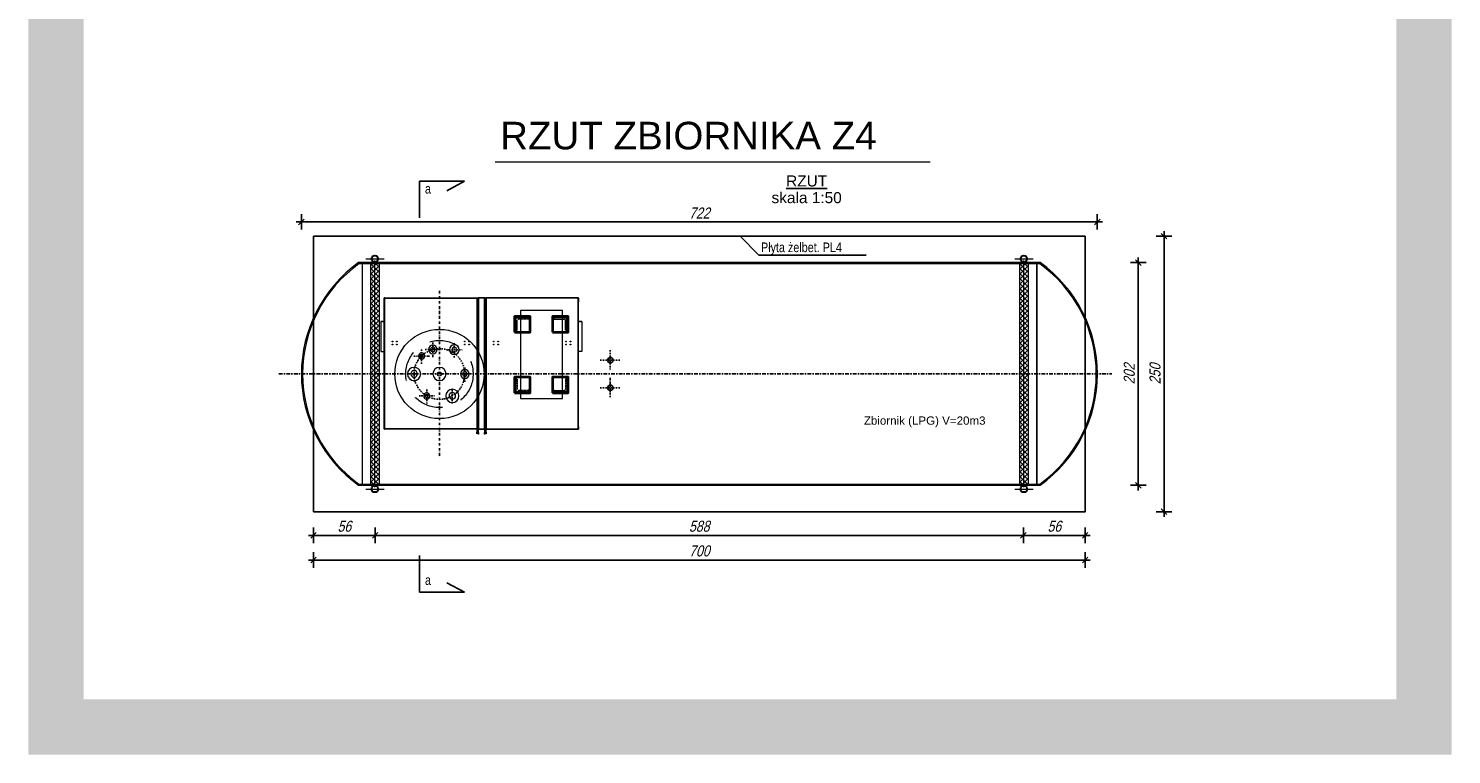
# Model space of a CAD drawing. Extents: x -2911 to 10058, y -5912 to -1002.
# Tile 1 of 43: x -2911 to -1621, y -4994 to -4336. Entities that reach past the tile are written whole.
import ezdxf
from ezdxf.enums import TextEntityAlignment as Align

# ---------------------------------------------------------------- set-up
doc = ezdxf.new("R2010")
doc.units = 0
doc.header["$LTSCALE"] = 1.125
for name, pattern in [('DASHDOTX2', [2, 1, -0.5, 0, -0.5]), ('DASHED2', [0.375, 0.25, -0.125]), ('KRESKOWA', [0.4, 0.24, -0.16])]:
    doc.linetypes.add(name, pattern=pattern)
doc.layers.get('0').update_dxf_attribs({"linetype": 'CONTINUOUS'})
doc.layers.get('DEFPOINTS').update_dxf_attribs({"linetype": 'CONTINUOUS'})
for name, color, linetype, lineweight in [('--GT_Teksty średnie', 152, 'CONTINUOUS', 15), ('2', 82, 'CONTINUOUS', 15), ('TECHNOLOGIA', 9, 'CONTINUOUS', 13), ('TEXT_1', 7, 'CONTINUOUS', 15), ('TEXT_2', 7, 'CONTINUOUS', 15)]:
    doc.layers.add(name, color=color, linetype=linetype, lineweight=lineweight)
for name, color, linetype in [('--GT_Wymiary', 1, 'CONTINUOUS'), ('BS_WYM', 1, 'CONTINUOUS'), ('BZ_ODN', 1, 'CONTINUOUS'), ('BZ_PRS', 2, 'CONTINUOUS'), ('BZ_TXC', 1, 'CONTINUOUS'), ('BZ_WYM', 1, 'CONTINUOUS'), ('OPIS', 5, 'CONTINUOUS'), ('osie', 5, 'DASHDOTX2')]:
    doc.layers.add(name, color=color, linetype=linetype)
doc.styles.add('BIKWYM', font='arial.ttf', dxfattribs={"width": 0.8, "oblique": 15})
doc.styles.add('ROMANS', font='arial.ttf', dxfattribs={"width": 0.8})
doc.styles.get("Standard").update_dxf_attribs({"font": 'arial.ttf'})
doc.dimstyles.new('BZ_KR_100', dxfattribs={"dimtxt": 20, "dimasz": 0.7, "dimexe": 7, "dimexo": 0, "dimgap": 0, "dimtad": 0, "dimdec": 1, "dimrnd": 0.5, "dimzin": 9, "dimdsep": 46, "dimtxsty": 'BIKWYM', "dimblk": 'WYM-KR', "dimcen": 0, "dimdle": 10, "dimclrd": 256, "dimclre": 256, "dimclrt": 256, "dimadec": 0, "dimazin": 0, "dimtfac": 0.033333, "dimtdec": 1, "dimtmove": 0, "dimatfit": 3, "dimldrblk": 'WYM-KR', "dimfxl": 7, "dimfxlon": 1, "dimtvp": 0.8, "dimtolj": 1, "dimarcsym": 0})

# ---------------------------------------------------------------- blocks, each defined once
blk = doc.blocks.new('sjsjsj')
at = {"layer": '2', "color": 0, "linetype": 'DASHED2', "lineweight": 13}
for p, q in [((-4244.8, -713.6), (-4244.8, -725.6)), ((-4244.8, -713.6), (-4244.3, -713.6)), ((-4243.6, -714.2), (-4243.6, -723.1)), ((-4244.8, -725.6), (-4232.8, -725.6)), ((-4233.5, -724.4), (-4242.3, -724.4)), ((-4232.8, -725.6), (-4232.8, -725))]:
    blk.add_line(p, q, dxfattribs=at)
for centre, radius, start, end in [((-4244.3, -714.2), 0.65, 0, 90), ((-4242.3, -723.1), 1.3, 180, 270), ((-4233.5, -725), 0.65, 0, 90)]:
    blk.add_arc(centre, radius, start, end, dxfattribs=at)
blk = doc.blocks.new('WYM-KR')
at = {"linetype": 'ByBlock'}
blk.add_line((11.52, 0), (-11.52, 0), dxfattribs=at)
at = {"color": 7, "linetype": 'ByBlock'}
blk.add_line((6.24, 6.24), (-6.24, -6.24), dxfattribs=at)
blk = doc.blocks.new('*D895')
at = {"layer": '--GT_Wymiary', "lineweight": -2}
for p, q in [((-1911.7, -4548.1), (-1897.7, -4548.1)), ((-1904.7, -4548.5), (-1904.7, -4749.7)), ((-1911.7, -4750.1), (-1897.7, -4750.1))]:
    blk.add_line(p, q, dxfattribs=at)
at = {"layer": 'DEFPOINTS', "color": 0}
for p in [(-1993.7, -4548.1), (-1993.7, -4750.1), (-1904.7, -4750.1)]:
    blk.add_point(p, dxfattribs=at)
at = {"layer": '--GT_Wymiary', "linetype": 'ByBlock', "lineweight": -2, "xscale": 0.4, "yscale": 0.4, "zscale": 0.4}
for p, rotation in [((-1904.7, -4548.1), 90), ((-1904.7, -4750.1), 270)]:
    blk.add_blockref('WYM-KR', p, dxfattribs=dict(at, rotation=rotation))
at = {"layer": '--GT_Wymiary', "insert": (-1912.9, -4649.1), "char_height": 10, "attachment_point": 5, "rotation": 90, "style": 'BIKWYM'}
blk.add_mtext('\\A1;202', dxfattribs=at)
blk = doc.blocks.new('*D896')
at = {"layer": '--GT_Wymiary', "lineweight": -2}
for p, q in [((-2663.9, -4518.2), (-2663.9, -4504.2)), ((-1941.9, -4518.2), (-1941.9, -4504.2)), ((-2663.5, -4511.2), (-1942.3, -4511.2))]:
    blk.add_line(p, q, dxfattribs=at)
at = {"layer": 'DEFPOINTS', "color": 0}
for p in [(-1941.9, -4511.2), (-2663.9, -4649.1), (-1941.9, -4649.1)]:
    blk.add_point(p, dxfattribs=at)
at = {"layer": '--GT_Wymiary', "linetype": 'ByBlock', "lineweight": -2, "xscale": 0.4, "yscale": 0.4, "zscale": 0.4, "rotation": 180}
blk.add_blockref('WYM-KR', (-2663.9, -4511.2), dxfattribs=at)
at = {"layer": '--GT_Wymiary', "linetype": 'ByBlock', "lineweight": -2, "xscale": 0.4, "yscale": 0.4, "zscale": 0.4}
blk.add_blockref('WYM-KR', (-1941.9, -4511.2), dxfattribs=at)
at = {"layer": '--GT_Wymiary', "insert": (-2302.9, -4503.1), "char_height": 10, "attachment_point": 5, "style": 'BIKWYM'}
blk.add_mtext('\\A1;722', dxfattribs=at)
blk = doc.blocks.new('*D897')
at = {"layer": '--GT_Wymiary', "lineweight": -2}
for p, q in [((-2652.9, -4788.5), (-2652.9, -4802.5)), ((-2596.9, -4788.5), (-2596.9, -4802.5)), ((-2652.5, -4795.5), (-2597.3, -4795.5))]:
    blk.add_line(p, q, dxfattribs=at)
at = {"layer": 'DEFPOINTS', "color": 0}
for p in [(-2596.9, -4756.5), (-2652.9, -4774.1), (-2596.9, -4795.5)]:
    blk.add_point(p, dxfattribs=at)
at = {"layer": '--GT_Wymiary', "linetype": 'ByBlock', "lineweight": -2, "xscale": 0.4, "yscale": 0.4, "zscale": 0.4, "rotation": 180}
blk.add_blockref('WYM-KR', (-2652.9, -4795.5), dxfattribs=at)
at = {"layer": '--GT_Wymiary', "linetype": 'ByBlock', "lineweight": -2, "xscale": 0.4, "yscale": 0.4, "zscale": 0.4}
blk.add_blockref('WYM-KR', (-2596.9, -4795.5), dxfattribs=at)
at = {"layer": '--GT_Wymiary', "insert": (-2624.9, -4787.3), "char_height": 10, "attachment_point": 5, "style": 'BIKWYM'}
blk.add_mtext('\\A1;56', dxfattribs=at)
blk = doc.blocks.new('*D898')
at = {"layer": '--GT_Wymiary', "lineweight": -2}
for p, q in [((-2596.9, -4788.5), (-2596.9, -4802.5)), ((-2009, -4788.5), (-2009, -4802.5)), ((-2596.5, -4795.5), (-2009.4, -4795.5))]:
    blk.add_line(p, q, dxfattribs=at)
at = {"layer": 'DEFPOINTS', "color": 0}
for p in [(-2596.9, -4756.5), (-2009, -4753.6), (-2009, -4795.5)]:
    blk.add_point(p, dxfattribs=at)
at = {"layer": '--GT_Wymiary', "linetype": 'ByBlock', "lineweight": -2, "xscale": 0.4, "yscale": 0.4, "zscale": 0.4, "rotation": 180}
blk.add_blockref('WYM-KR', (-2596.9, -4795.5), dxfattribs=at)
at = {"layer": '--GT_Wymiary', "linetype": 'ByBlock', "lineweight": -2, "xscale": 0.4, "yscale": 0.4, "zscale": 0.4}
blk.add_blockref('WYM-KR', (-2009, -4795.5), dxfattribs=at)
at = {"layer": '--GT_Wymiary', "insert": (-2303, -4787.3), "char_height": 10, "attachment_point": 5, "style": 'BIKWYM'}
blk.add_mtext('\\A1;588', dxfattribs=at)
blk = doc.blocks.new('*D899')
at = {"layer": '--GT_Wymiary', "lineweight": -2}
for p, q in [((-2009, -4788.5), (-2009, -4802.5)), ((-1952.9, -4788.5), (-1952.9, -4802.5)), ((-2008.6, -4795.5), (-1953.3, -4795.5))]:
    blk.add_line(p, q, dxfattribs=at)
at = {"layer": 'DEFPOINTS', "color": 0}
for p in [(-2009, -4753.6), (-1952.9, -4774.1), (-1952.9, -4795.5)]:
    blk.add_point(p, dxfattribs=at)
at = {"layer": '--GT_Wymiary', "linetype": 'ByBlock', "lineweight": -2, "xscale": 0.4, "yscale": 0.4, "zscale": 0.4, "rotation": 180}
blk.add_blockref('WYM-KR', (-2009, -4795.5), dxfattribs=at)
at = {"layer": '--GT_Wymiary', "linetype": 'ByBlock', "lineweight": -2, "xscale": 0.4, "yscale": 0.4, "zscale": 0.4}
blk.add_blockref('WYM-KR', (-1952.9, -4795.5), dxfattribs=at)
at = {"layer": '--GT_Wymiary', "insert": (-1980.9, -4787.3), "char_height": 10, "attachment_point": 5, "style": 'BIKWYM'}
blk.add_mtext('\\A1;56', dxfattribs=at)
blk = doc.blocks.new('*D900')
at = {"layer": '--GT_Wymiary', "lineweight": -2}
for p, q in [((-2652.9, -4810.9), (-2652.9, -4824.9)), ((-1952.9, -4810.9), (-1952.9, -4824.9)), ((-2652.5, -4817.9), (-1953.3, -4817.9))]:
    blk.add_line(p, q, dxfattribs=at)
at = {"layer": 'DEFPOINTS', "color": 0}
for p in [(-2652.9, -4774.1), (-1952.9, -4774.1), (-1952.9, -4817.9)]:
    blk.add_point(p, dxfattribs=at)
at = {"layer": '--GT_Wymiary', "linetype": 'ByBlock', "lineweight": -2, "xscale": 0.4, "yscale": 0.4, "zscale": 0.4, "rotation": 180}
blk.add_blockref('WYM-KR', (-2652.9, -4817.9), dxfattribs=at)
at = {"layer": '--GT_Wymiary', "linetype": 'ByBlock', "lineweight": -2, "xscale": 0.4, "yscale": 0.4, "zscale": 0.4}
blk.add_blockref('WYM-KR', (-1952.9, -4817.9), dxfattribs=at)
at = {"layer": '--GT_Wymiary', "insert": (-2302.9, -4809.7), "char_height": 10, "attachment_point": 5, "style": 'BIKWYM'}
blk.add_mtext('\\A1;700', dxfattribs=at)
blk = doc.blocks.new('*D901')
at = {"layer": '--GT_Wymiary', "lineweight": -2}
for p, q in [((-1888.4, -4524.1), (-1874.4, -4524.1)), ((-1881.4, -4773.7), (-1881.4, -4524.5)), ((-1888.4, -4774.1), (-1874.4, -4774.1))]:
    blk.add_line(p, q, dxfattribs=at)
at = {"layer": 'DEFPOINTS', "color": 0}
for p in [(-1952.9, -4524.1), (-1881.4, -4524.1), (-1952.9, -4774.1)]:
    blk.add_point(p, dxfattribs=at)
at = {"layer": '--GT_Wymiary', "linetype": 'ByBlock', "lineweight": -2, "xscale": 0.4, "yscale": 0.4, "zscale": 0.4}
for p, rotation in [((-1881.4, -4524.1), 90), ((-1881.4, -4774.1), 270)]:
    blk.add_blockref('WYM-KR', p, dxfattribs=dict(at, rotation=rotation))
at = {"layer": '--GT_Wymiary', "insert": (-1889.5, -4649.1), "char_height": 10, "attachment_point": 5, "rotation": 90, "style": 'BIKWYM'}
blk.add_mtext('\\A1;250', dxfattribs=at)

msp = doc.modelspace()

# ---------------------------------------------------------------- hatches: boundary and pattern name
at = {"layer": 'BZ_PRS', "transparency": 33554687}
h = msp.add_hatch(dxfattribs=at)
h.set_pattern_fill('ANSI37', color=8)
h.set_pattern_definition([(45, (-963.9446, -1291.7105), (-2.245064, 2.245064), []), (135, (-963.9446, -1291.7105), (-2.245064, -2.245064), [])])
h.paths.add_polyline_path([(-2597.2, -4549.13), (-2601.2, -4549.13), (-2601.2, -4649.13), (-2597.2, -4649.13), (-2597.2, -4549.13)], is_closed=False)
h.paths.add_polyline_path([(-2593.2, -4549.13), (-2597.2, -4549.13), (-2597.2, -4649.13), (-2593.2, -4649.13), (-2593.2, -4549.13)], is_closed=False)
h.paths.add_polyline_path([(-2597.2, -4749.13), (-2593.2, -4749.13), (-2593.2, -4649.13), (-2597.2, -4649.13), (-2597.2, -4749.13)], is_closed=False)
h.paths.add_polyline_path([(-2601.2, -4749.13), (-2597.2, -4749.13), (-2597.2, -4649.13), (-2601.2, -4649.13), (-2601.2, -4749.13)], is_closed=False)
h = msp.add_hatch(dxfattribs=at)
h.set_pattern_fill('ANSI37', color=8)
h.set_pattern_definition([(45, (-375.25, -1291.7105), (-2.245064, 2.245064), []), (135, (-375.25, -1291.7105), (-2.245064, -2.245064), [])])
h.paths.add_polyline_path([(-2008.51, -4549.13), (-2012.51, -4549.13), (-2012.51, -4649.13), (-2008.51, -4649.13), (-2008.51, -4549.13)], is_closed=False)
h.paths.add_polyline_path([(-2004.51, -4549.13), (-2008.51, -4549.13), (-2008.51, -4649.13), (-2004.51, -4649.13), (-2004.51, -4549.13)], is_closed=False)
h.paths.add_polyline_path([(-2008.51, -4749.13), (-2004.51, -4749.13), (-2004.51, -4649.13), (-2008.51, -4649.13), (-2008.51, -4749.13)], is_closed=False)
h.paths.add_polyline_path([(-2012.51, -4749.13), (-2008.51, -4749.13), (-2008.51, -4649.13), (-2012.51, -4649.13), (-2012.51, -4749.13)], is_closed=False)

# ---------------------------------------------------------------- linework, layer by layer
at = {"layer": '--GT_Teksty średnie', "const_width": 50, "elevation": 0.57}
msp.add_lwpolyline([(-2886.44, -3646.27), (-1645.6, -3646.27), (-1645.6, -4969.35), (-2886.44, -4969.35)], close=True, dxfattribs=at)
at = {"color": 2}
for p, q in [((-2515.97, -4474.22, 0.57), (-2556.8, -4474.22, 0.57)), ((-2556.8, -4474.22, 0.57), (-2556.8, -4507.47, 0.57)), ((-2531.81, -4482.95, 0.57), (-2515.97, -4474.22, 0.57)), ((-2556.8, -4847.17, 0.57), (-2556.8, -4813.92, 0.57)), ((-2531.81, -4838.44, 0.57), (-2515.97, -4847.17, 0.57)), ((-2515.97, -4847.17, 0.57), (-2556.8, -4847.17, 0.57))]:
    msp.add_line(p, q, dxfattribs=at)
at = {"color": 8, "linetype": 'Continuous', "lineweight": 5}
for p, q in [((-2588.65, -4699.13, 0.57), (-2588.65, -4580.13, 0.57)), ((-2588.6, -4580.13, 0.57), (-2588.65, -4580.13, 0.57)), ((-2588.6, -4580.03, 0.57), (-2588.4, -4580.03, 0.57)), ((-2588.6, -4580.43, 0.57), (-2588.6, -4580.03, 0.57)), ((-2588.4, -4580.43, 0.57), (-2588.6, -4580.43, 0.57)), ((-2588.6, -4580.43, 0.57), (-2588.6, -4583.54, 0.57)), ((-2588.55, -4580.43, 0.57), (-2588.4, -4580.43, 0.57)), ((-2588.55, -4580.93, 0.57), (-2588.55, -4580.43, 0.57)), ((-2588.4, -4580.93, 0.57), (-2588.55, -4580.93, 0.57)), ((-2588.55, -4698.53, 0.57), (-2588.55, -4580.93, 0.57)), ((-2588.4, -4580.03, 0.57), (-2588.4, -4580.13, 0.57)), ((-2588.33, -4580.03, 0.57), (-2588.4, -4580.03, 0.57)), ((-2588.4, -4580.28, 0.57), (-2588.4, -4580.13, 0.57)), ((-2588.4, -4580.13, 0.57), (-2588.15, -4580.13, 0.57)), ((-2588.15, -4580.28, 0.57), (-2588.4, -4580.28, 0.57)), ((-2588.4, -4580.28, 0.57), (-2588.4, -4580.38, 0.57)), ((-2588.4, -4580.49, 0.57), (-2588.4, -4580.38, 0.57)), ((-2588.15, -4580.38, 0.57), (-2588.4, -4580.38, 0.57)), ((-2588.4, -4580.49, 0.57), (-2588.4, -4580.93, 0.57)), ((-2588.4, -4698.53, 0.57), (-2588.4, -4580.93, 0.57)), ((-2588.25, -4580.38, 0.57), (-2588.25, -4580.28, 0.57)), ((-2588.15, -4580.13, 0.57), (-2504.85, -4580.13, 0.57)), ((-2588.15, -4580.38, 0.57), (-2588.15, -4580.13, 0.57)), ((-2588.15, -4698.88, 0.57), (-2588.15, -4580.38, 0.57)), ((-2588.15, -4580.38, 0.57), (-2504.85, -4580.38, 0.57)), ((-2588.1, -4579.93, 0.57), (-2588.1, -4580.13, 0.57)), ((-2588.1, -4579.93, 0.57), (-2413, -4579.93, 0.57)), ((-2504.85, -4580.13, 0.57), (-2504.85, -4580.38, 0.57)), ((-2504.85, -4580.13, 0.57), (-2504.6, -4580.13, 0.57)), ((-2504.6, -4580.28, 0.57), (-2504.85, -4580.28, 0.57)), ((-2504.85, -4580.38, 0.57), (-2504.85, -4698.88, 0.57)), ((-2504.6, -4580.38, 0.57), (-2504.85, -4580.38, 0.57)), ((-2504.6, -4580.28, 0.57), (-2504.6, -4580.13, 0.57)), ((-2504.6, -4580.23, 0.57), (-2503.55, -4580.23, 0.57)), ((-2504.6, -4580.38, 0.57), (-2504.6, -4698.84, 0.57)), ((-2504.6, -4581.31, 0.57), (-2503.65, -4580.47, 0.57)), ((-2503.65, -4580.47, 0.57), (-2503.65, -4696.49, 0.57)), ((-2503.55, -4580.28, 0.57), (-2503.55, -4580.13, 0.57)), ((-2503.3, -4580.13, 0.57), (-2503.55, -4580.13, 0.57)), ((-2503.55, -4580.28, 0.57), (-2503.3, -4580.28, 0.57)), ((-2503.55, -4580.38, 0.57), (-2503.55, -4698.84, 0.57)), ((-2503.55, -4580.38, 0.57), (-2503.3, -4580.38, 0.57)), ((-2503.3, -4580.13, 0.57), (-2503.3, -4580.38, 0.57)), ((-2497.8, -4580.13, 0.57), (-2503.3, -4580.13, 0.57)), ((-2503.3, -4580.38, 0.57), (-2503.3, -4698.88, 0.57)), ((-2497.8, -4580.38, 0.57), (-2503.3, -4580.38, 0.57)), ((-2497.8, -4580.38, 0.57), (-2497.8, -4580.13, 0.57)), ((-2497.55, -4580.13, 0.57), (-2497.8, -4580.13, 0.57)), ((-2497.8, -4580.28, 0.57), (-2497.55, -4580.28, 0.57)), ((-2497.8, -4698.88, 0.57), (-2497.8, -4580.38, 0.57)), ((-2497.8, -4580.38, 0.57), (-2497.55, -4580.38, 0.57)), ((-2497.55, -4580.28, 0.57), (-2497.55, -4580.13, 0.57)), ((-2497.55, -4580.23, 0.57), (-2496.5, -4580.23, 0.57)), ((-2497.55, -4698.84, 0.57), (-2497.55, -4580.38, 0.57)), ((-2497.45, -4696.49, 0.57), (-2497.45, -4580.47, 0.57)), ((-2497.45, -4580.47, 0.57), (-2496.5, -4581.31, 0.57)), ((-2496.5, -4580.28, 0.57), (-2496.5, -4580.13, 0.57)), ((-2496.25, -4580.13, 0.57), (-2496.5, -4580.13, 0.57)), ((-2496.5, -4580.28, 0.57), (-2496.25, -4580.28, 0.57)), ((-2496.5, -4580.38, 0.57), (-2496.5, -4698.84, 0.57)), ((-2496.5, -4580.38, 0.57), (-2496.25, -4580.38, 0.57)), ((-2496.25, -4580.13, 0.57), (-2496.25, -4580.38, 0.57)), ((-2412.95, -4580.13, 0.57), (-2496.25, -4580.13, 0.57)), ((-2412.95, -4580.38, 0.57), (-2496.25, -4580.38, 0.57)), ((-2496.25, -4580.38, 0.57), (-2496.25, -4698.88, 0.57)), ((-2413, -4580.13, 0.57), (-2413, -4579.93, 0.57)), ((-2412.95, -4580.38, 0.57), (-2412.95, -4580.13, 0.57)), ((-2412.7, -4580.13, 0.57), (-2412.95, -4580.13, 0.57)), ((-2412.95, -4580.28, 0.57), (-2412.7, -4580.28, 0.57)), ((-2412.95, -4580.38, 0.57), (-2412.7, -4580.38, 0.57)), ((-2412.95, -4698.88, 0.57), (-2412.95, -4580.38, 0.57)), ((-2412.86, -4580.38, 0.57), (-2412.86, -4580.28, 0.57)), ((-2412.78, -4580.03, 0.57), (-2412.7, -4580.03, 0.57)), ((-2412.5, -4580.03, 0.57), (-2412.7, -4580.03, 0.57)), ((-2412.7, -4580.03, 0.57), (-2412.7, -4580.13, 0.57)), ((-2412.7, -4580.28, 0.57), (-2412.7, -4580.13, 0.57)), ((-2412.7, -4580.38, 0.57), (-2412.7, -4580.28, 0.57)), ((-2412.7, -4580.49, 0.57), (-2412.7, -4580.38, 0.57)), ((-2412.55, -4580.43, 0.57), (-2412.7, -4580.43, 0.57)), ((-2412.7, -4580.43, 0.57), (-2412.5, -4580.43, 0.57)), ((-2412.7, -4580.49, 0.57), (-2412.7, -4580.93, 0.57)), ((-2412.7, -4580.93, 0.57), (-2412.55, -4580.93, 0.57)), ((-2412.7, -4698.53, 0.57), (-2412.7, -4580.93, 0.57)), ((-2412.55, -4580.93, 0.57), (-2412.55, -4580.43, 0.57)), ((-2412.55, -4698.53, 0.57), (-2412.55, -4580.93, 0.57)), ((-2412.5, -4580.43, 0.57), (-2412.5, -4580.03, 0.57)), ((-2412.5, -4580.43, 0.57), (-2412.5, -4583.54, 0.57)), ((-2588.55, -4583.54, 0.57), (-2588.6, -4583.54, 0.57)), ((-2588.6, -4696.83, 0.57), (-2588.6, -4583.54, 0.57)), ((-2412.55, -4583.54, 0.57), (-2412.5, -4583.54, 0.57)), ((-2412.5, -4696.83, 0.57), (-2412.5, -4583.54, 0.57)), ((-2588.6, -4696.93, 0.57), (-2588.6, -4696.83, 0.57)), ((-2588.6, -4696.93, 0.57), (-2588.55, -4696.93, 0.57)), ((-2588.6, -4696.93, 0.57), (-2588.6, -4698.73, 0.57)), ((-2588.55, -4698.53, 0.57), (-2588.4, -4698.53, 0.57)), ((-2588.55, -4699.03, 0.57), (-2588.55, -4698.53, 0.57)), ((-2588.4, -4698.53, 0.57), (-2588.4, -4699.03, 0.57)), ((-2503.65, -4696.49, 0.57), (-2504.6, -4696.49, 0.57)), ((-2504.6, -4696.53, 0.57), (-2503.65, -4696.53, 0.57)), ((-2504.6, -4696.68, 0.57), (-2503.65, -4696.68, 0.57)), ((-2503.55, -4697.63, 0.57), (-2504.6, -4697.63, 0.57)), ((-2503.65, -4696.49, 0.57), (-2503.55, -4696.49, 0.57)), ((-2503.65, -4696.68, 0.57), (-2503.65, -4696.53, 0.57)), ((-2497.55, -4696.49, 0.57), (-2497.45, -4696.49, 0.57)), ((-2496.5, -4697.63, 0.57), (-2497.55, -4697.63, 0.57)), ((-2496.5, -4696.49, 0.57), (-2497.45, -4696.49, 0.57)), ((-2497.45, -4696.68, 0.57), (-2497.45, -4696.53, 0.57)), ((-2497.45, -4696.53, 0.57), (-2496.5, -4696.53, 0.57)), ((-2497.45, -4696.68, 0.57), (-2496.5, -4696.68, 0.57)), ((-2412.55, -4698.53, 0.57), (-2412.7, -4698.53, 0.57)), ((-2412.7, -4698.53, 0.57), (-2412.7, -4699.03, 0.57)), ((-2412.5, -4696.93, 0.57), (-2412.55, -4696.93, 0.57)), ((-2412.55, -4699.03, 0.57), (-2412.55, -4698.53, 0.57)), ((-2412.5, -4696.93, 0.57), (-2412.5, -4696.83, 0.57)), ((-2412.5, -4696.93, 0.57), (-2412.5, -4698.73, 0.57)), ((-2588.15, -4699.13, 0.57), (-2588.65, -4699.13, 0.57)), ((-2588.6, -4699.03, 0.57), (-2588.6, -4698.73, 0.57)), ((-2588.6, -4698.73, 0.57), (-2588.55, -4698.73, 0.57)), ((-2588.55, -4699.03, 0.57), (-2588.6, -4699.03, 0.57)), ((-2588.4, -4699.03, 0.57), (-2588.55, -4699.03, 0.57)), ((-2588.4, -4698.88, 0.57), (-2588.25, -4698.88, 0.57)), ((-2588.4, -4699.03, 0.57), (-2588.35, -4699.03, 0.57)), ((-2588.22, -4698.95, 0.57), (-2588.15, -4698.88, 0.57)), ((-2504.85, -4698.88, 0.57), (-2588.15, -4698.88, 0.57)), ((-2588.15, -4699.13, 0.57), (-2588.15, -4698.88, 0.57)), ((-2504.85, -4699.13, 0.57), (-2588.15, -4699.13, 0.57)), ((-2509.5, -4699.33, 0.57), (-2509.5, -4699.13, 0.57)), ((-2508.5, -4699.33, 0.57), (-2509.5, -4699.33, 0.57)), ((-2508.5, -4699.13, 0.57), (-2508.5, -4699.33, 0.57)), ((-2504.9, -4699.33, 0.57), (-2508.5, -4699.33, 0.57)), ((-2504.9, -4699.33, 0.57), (-2504.9, -4699.13, 0.57)), ((-2504.85, -4698.88, 0.57), (-2504.85, -4699.13, 0.57)), ((-2503.3, -4699.13, 0.57), (-2504.85, -4699.13, 0.57)), ((-2504.8, -4699.43, 0.57), (-2504.6, -4699.43, 0.57)), ((-2504.8, -4699.43, 0.57), (-2504.8, -4701.93, 0.57)), ((-2504.8, -4703.43, 0.57), (-2504.8, -4701.93, 0.57)), ((-2504.8, -4701.93, 0.57), (-2504.6, -4701.93, 0.57)), ((-2504.6, -4703.43, 0.57), (-2504.8, -4703.43, 0.57)), ((-2504.6, -4698.88, 0.57), (-2504.75, -4698.88, 0.57)), ((-2504.6, -4698.84, 0.57), (-2504.6, -4698.88, 0.57)), ((-2503.55, -4698.88, 0.57), (-2504.6, -4698.88, 0.57)), ((-2504.6, -4699.43, 0.57), (-2504.6, -4701.93, 0.57)), ((-2504.6, -4701.93, 0.57), (-2504.6, -4703.43, 0.57)), ((-2503.55, -4698.84, 0.57), (-2503.55, -4698.88, 0.57)), ((-2503.55, -4698.88, 0.57), (-2503.4, -4698.88, 0.57)), ((-2503.35, -4699.43, 0.57), (-2503.55, -4699.43, 0.57)), ((-2503.55, -4702.13, 0.57), (-2503.55, -4699.43, 0.57)), ((-2503.55, -4702.13, 0.57), (-2503.35, -4702.13, 0.57)), ((-2503.55, -4703.63, 0.57), (-2503.55, -4702.13, 0.57)), ((-2503.35, -4703.63, 0.57), (-2503.55, -4703.63, 0.57)), ((-2503.3, -4698.88, 0.57), (-2503.4, -4698.88, 0.57)), ((-2503.35, -4702.13, 0.57), (-2503.35, -4699.43, 0.57)), ((-2503.35, -4702.13, 0.57), (-2503.35, -4703.63, 0.57)), ((-2503.3, -4698.88, 0.57), (-2503.3, -4699.13, 0.57)), ((-2503.3, -4698.88, 0.57), (-2497.8, -4698.88, 0.57)), ((-2503.3, -4699.13, 0.57), (-2497.8, -4699.13, 0.57)), ((-2503.25, -4699.33, 0.57), (-2503.25, -4699.13, 0.57)), ((-2497.85, -4699.33, 0.57), (-2503.25, -4699.33, 0.57)), ((-2497.85, -4699.33, 0.57), (-2497.85, -4699.13, 0.57)), ((-2497.8, -4699.13, 0.57), (-2497.8, -4698.88, 0.57)), ((-2497.7, -4698.88, 0.57), (-2497.8, -4698.88, 0.57)), ((-2496.25, -4699.13, 0.57), (-2497.8, -4699.13, 0.57)), ((-2497.75, -4699.43, 0.57), (-2497.55, -4699.43, 0.57)), ((-2497.75, -4699.43, 0.57), (-2497.75, -4702.13, 0.57)), ((-2497.75, -4703.63, 0.57), (-2497.75, -4702.13, 0.57)), ((-2497.75, -4702.13, 0.57), (-2497.55, -4702.13, 0.57)), ((-2497.55, -4703.63, 0.57), (-2497.75, -4703.63, 0.57)), ((-2497.55, -4698.88, 0.57), (-2497.7, -4698.88, 0.57)), ((-2497.55, -4698.88, 0.57), (-2497.55, -4698.84, 0.57)), ((-2496.5, -4698.88, 0.57), (-2497.55, -4698.88, 0.57)), ((-2497.55, -4699.43, 0.57), (-2497.55, -4702.13, 0.57)), ((-2497.55, -4702.13, 0.57), (-2497.55, -4703.63, 0.57)), ((-2496.5, -4698.84, 0.57), (-2496.5, -4698.88, 0.57)), ((-2496.5, -4698.88, 0.57), (-2496.35, -4698.88, 0.57)), ((-2496.3, -4699.43, 0.57), (-2496.5, -4699.43, 0.57)), ((-2496.5, -4701.93, 0.57), (-2496.5, -4699.43, 0.57)), ((-2496.5, -4701.93, 0.57), (-2496.3, -4701.93, 0.57)), ((-2496.5, -4703.43, 0.57), (-2496.5, -4701.93, 0.57)), ((-2496.3, -4703.43, 0.57), (-2496.5, -4703.43, 0.57)), ((-2496.25, -4698.88, 0.57), (-2496.35, -4698.88, 0.57)), ((-2496.3, -4701.93, 0.57), (-2496.3, -4699.43, 0.57)), ((-2496.3, -4701.93, 0.57), (-2496.3, -4703.43, 0.57)), ((-2496.25, -4698.88, 0.57), (-2412.95, -4698.88, 0.57)), ((-2496.25, -4698.88, 0.57), (-2496.25, -4699.13, 0.57)), ((-2496.25, -4699.13, 0.57), (-2412.95, -4699.13, 0.57)), ((-2496.2, -4699.33, 0.57), (-2496.2, -4699.13, 0.57)), ((-2492.6, -4699.33, 0.57), (-2496.2, -4699.33, 0.57)), ((-2492.6, -4699.33, 0.57), (-2492.6, -4699.13, 0.57)), ((-2491.6, -4699.33, 0.57), (-2492.6, -4699.33, 0.57)), ((-2491.6, -4699.13, 0.57), (-2491.6, -4699.33, 0.57)), ((-2412.95, -4699.13, 0.57), (-2412.95, -4698.88, 0.57)), ((-2412.85, -4698.88, 0.57), (-2412.95, -4698.88, 0.57)), ((-2412.88, -4698.95, 0.57), (-2412.95, -4698.88, 0.57)), ((-2412.65, -4699.13, 0.57), (-2412.95, -4699.13, 0.57)), ((-2412.7, -4698.88, 0.57), (-2412.85, -4698.88, 0.57)), ((-2412.7, -4699.03, 0.57), (-2412.75, -4699.03, 0.57)), ((-2412.7, -4699.03, 0.57), (-2412.55, -4699.03, 0.57)), ((-2412.65, -4699.03, 0.57), (-2412.65, -4699.13, 0.57)), ((-2412.5, -4698.73, 0.57), (-2412.55, -4698.73, 0.57)), ((-2412.55, -4699.03, 0.57), (-2412.5, -4699.03, 0.57)), ((-2412.5, -4699.03, 0.57), (-2412.5, -4698.73, 0.57))]:
    msp.add_line(p, q, dxfattribs=at)
at = {"color": 8, "lineweight": 5}
for p, q in [((-2591.7, -4601.43, 0.57), (-2588.65, -4601.43, 0.57)), ((-2588.65, -4601.43, 0.57), (-2591.7, -4601.43, 0.57)), ((-2591.7, -4601.43, 0.57), (-2591.7, -4628.63, 0.57)), ((-2412.45, -4601.43, 0.57), (-2409.4, -4601.43, 0.57)), ((-2409.4, -4601.43, 0.57), (-2412.45, -4601.43, 0.57)), ((-2409.4, -4601.43, 0.57), (-2409.4, -4628.63, 0.57)), ((-2591.7, -4628.63, 0.57), (-2588.65, -4628.63, 0.57)), ((-2409.4, -4628.63, 0.57), (-2412.45, -4628.63, 0.57))]:
    msp.add_line(p, q, dxfattribs=at)
at = {"color": 8, "linetype": 'Continuous', "lineweight": 5, "elevation": 0.57, "flags": 128}
for points in [[(-2588.6, -4580.18), (-2588.61, -4580.17), (-2588.64, -4580.15), (-2588.65, -4580.13), (-2588.65, -4580.13)], [(-2588.65, -4580.13), (-2588.65, -4580.13), (-2588.63, -4580.15), (-2588.6, -4580.18)], [(-2588.65, -4699.13), (-2588.65, -4699.12), (-2588.63, -4699.1), (-2588.6, -4699.08), (-2588.57, -4699.04), (-2588.55, -4699.03)], [(-2588.55, -4699.03), (-2588.57, -4699.04), (-2588.6, -4699.08), (-2588.63, -4699.1), (-2588.65, -4699.12), (-2588.65, -4699.13)], [(-2412.75, -4699.03), (-2412.72, -4699.06), (-2412.69, -4699.09), (-2412.67, -4699.11), (-2412.66, -4699.12), (-2412.65, -4699.13)], [(-2412.65, -4699.13), (-2412.66, -4699.12), (-2412.67, -4699.11), (-2412.69, -4699.09), (-2412.72, -4699.06), (-2412.75, -4699.03)]]:
    msp.add_lwpolyline(points, dxfattribs=at)
at = {"color": 8, "linetype": 'Continuous', "lineweight": 5}
for centre in [(-2581.3, -4619.63, 0.57), (-2577.3, -4619.63, 0.57), (-2515.7, -4619.63, 0.57), (-2511.7, -4619.63, 0.57), (-2489.4, -4619.63, 0.57), (-2485.4, -4619.63, 0.57), (-2423.8, -4619.63, 0.57), (-2419.8, -4619.63, 0.57), (-2581.3, -4622.43, 0.57), (-2577.3, -4622.43, 0.57), (-2515.7, -4622.43, 0.57), (-2511.7, -4622.43, 0.57), (-2489.4, -4622.43, 0.57), (-2485.4, -4622.43, 0.57), (-2423.8, -4622.43, 0.57), (-2419.8, -4622.43, 0.57)]:
    msp.add_circle(centre, 0.325, dxfattribs=at)
for centre, radius, start, end in [((-2588.1, -4580.23, 0.57), 0.3, 90, 160.52878), ((-2503.3, -4580.38, 0.57), 0.25, 156.42182, 180), ((-2503.3, -4580.38, 0.57), 0.1, 90, 180), ((-2497.8, -4580.38, 0.57), 0.1, 0, 90), ((-2497.8, -4580.38, 0.57), 0.25, 0, 23.57818), ((-2413, -4580.23, 0.57), 0.3, 19.47122, 90), ((-2588.53, -4696.81, 0.57), 0.0748, 192.4702, 252.0768), ((-2503.65, -4696.78, 0.57), 0.25, 66.42182, 90), ((-2503.65, -4696.78, 0.57), 0.1, 0, 90), ((-2497.45, -4696.78, 0.57), 0.25, 90, 113.57818), ((-2497.45, -4696.78, 0.57), 0.1, 90, 180), ((-2412.58, -4696.81, 0.57), 0.0748, 287.9162, 347.5436), ((-2504.9, -4699.43, 0.57), 0.3, 0, 90), ((-2504.9, -4699.43, 0.57), 0.1, 0, 90), ((-2503.25, -4699.43, 0.57), 0.3, 90, 180), ((-2503.25, -4699.43, 0.57), 0.1, 90, 180), ((-2497.85, -4699.43, 0.57), 0.3, 0, 90), ((-2497.85, -4699.43, 0.57), 0.1, 0, 90), ((-2496.2, -4699.43, 0.57), 0.3, 90, 180), ((-2496.2, -4699.43, 0.57), 0.1, 90, 180)]:
    msp.add_arc(centre, radius, start, end, dxfattribs=at)
for points, knots in [([(-2503.55, -4580.38, 0.57), (-2503.56, -4580.39, 0.57), (-2503.56, -4580.4, 0.57), (-2503.59, -4580.42, 0.57), (-2503.62, -4580.45, 0.57), (-2503.64, -4580.46, 0.57), (-2503.65, -4580.47, 0.57)], [0, 0, 0, 0, 0.2837472, 0.5308966, 0.7779821, 1, 1, 1, 1]), ([(-2497.45, -4580.47, 0.57), (-2497.47, -4580.46, 0.57), (-2497.5, -4580.44, 0.57), (-2497.53, -4580.42, 0.57), (-2497.55, -4580.4, 0.57), (-2497.55, -4580.38, 0.57), (-2497.55, -4580.38, 0.57)], [0, 0, 0, 0, 0.28374704, 0.53089411, 0.77797858, 1, 1, 1, 1]), ([(-2588.4, -4698.84, 0.57), (-2588.4, -4698.84, 0.57), (-2588.39, -4698.85, 0.57), (-2588.33, -4698.86, 0.57), (-2588.25, -4698.87, 0.57), (-2588.19, -4698.87, 0.57), (-2588.15, -4698.88, 0.57)], [0, 0, 0, 0, 0.249991, 0.4999917, 0.7499987, 1, 1, 1, 1]), ([(-2588.15, -4699.13, 0.57), (-2588.19, -4699.12, 0.57), (-2588.25, -4699.12, 0.57), (-2588.33, -4699.06, 0.57), (-2588.39, -4698.98, 0.57), (-2588.4, -4698.91, 0.57), (-2588.4, -4698.88, 0.57)], [0, 0, 0, 0, 0.2499996, 0.5000065, 0.7500039, 1, 1, 1, 1]), ([(-2588.15, -4698.98, 0.57), (-2588.17, -4698.98, 0.57), (-2588.19, -4698.97, 0.57), (-2588.23, -4698.95, 0.57), (-2588.25, -4698.92, 0.57), (-2588.25, -4698.89, 0.57), (-2588.25, -4698.88, 0.57)], [0, 0, 0, 0, 0.2500158, 0.5000113, 0.7500071, 1, 1, 1, 1]), ([(-2504.85, -4698.88, 0.57), (-2504.82, -4698.87, 0.57), (-2504.76, -4698.87, 0.57), (-2504.67, -4698.86, 0.57), (-2504.62, -4698.85, 0.57), (-2504.61, -4698.84, 0.57), (-2504.6, -4698.84, 0.57)], [0, 0, 0, 0, 0.2500012, 0.500002, 0.7500055, 1, 1, 1, 1]), ([(-2504.6, -4698.88, 0.57), (-2504.61, -4698.91, 0.57), (-2504.62, -4698.98, 0.57), (-2504.67, -4699.06, 0.57), (-2504.76, -4699.12, 0.57), (-2504.82, -4699.12, 0.57), (-2504.85, -4699.13, 0.57)], [0, 0, 0, 0, 0.2499996, 0.4999998, 0.7500006, 1, 1, 1, 1]), ([(-2504.75, -4698.88, 0.57), (-2504.76, -4698.89, 0.57), (-2504.76, -4698.92, 0.57), (-2504.78, -4698.95, 0.57), (-2504.81, -4698.97, 0.57), (-2504.84, -4698.98, 0.57), (-2504.85, -4698.98, 0.57)], [0, 0, 0, 0, 0.2500007, 0.5000009, 0.7499995, 1, 1, 1, 1]), ([(-2503.3, -4698.88, 0.57), (-2503.34, -4698.87, 0.57), (-2503.4, -4698.87, 0.57), (-2503.48, -4698.86, 0.57), (-2503.54, -4698.85, 0.57), (-2503.55, -4698.84, 0.57), (-2503.55, -4698.84, 0.57)], [0, 0, 0, 0, 0.2499982, 0.4999976, 0.7499995, 1, 1, 1, 1]), ([(-2503.55, -4698.88, 0.57), (-2503.55, -4698.91, 0.57), (-2503.54, -4698.98, 0.57), (-2503.48, -4699.06, 0.57), (-2503.4, -4699.12, 0.57), (-2503.34, -4699.12, 0.57), (-2503.3, -4699.13, 0.57)], [0, 0, 0, 0, 0.2499998, 0.5000002, 0.7500004, 1, 1, 1, 1]), ([(-2503.4, -4698.88, 0.57), (-2503.4, -4698.89, 0.57), (-2503.4, -4698.92, 0.57), (-2503.38, -4698.95, 0.57), (-2503.34, -4698.97, 0.57), (-2503.32, -4698.98, 0.57), (-2503.3, -4698.98, 0.57)], [0, 0, 0, 0, 0.2500017, 0.500003, 0.7499985, 1, 1, 1, 1]), ([(-2497.55, -4698.84, 0.57), (-2497.56, -4698.84, 0.57), (-2497.57, -4698.85, 0.57), (-2497.62, -4698.86, 0.57), (-2497.71, -4698.87, 0.57), (-2497.77, -4698.87, 0.57), (-2497.8, -4698.88, 0.57)], [0, 0, 0, 0, 0.2500008, 0.5000028, 0.7500012, 1, 1, 1, 1]), ([(-2497.8, -4699.13, 0.57), (-2497.77, -4699.12, 0.57), (-2497.71, -4699.12, 0.57), (-2497.62, -4699.06, 0.57), (-2497.57, -4698.98, 0.57), (-2497.56, -4698.91, 0.57), (-2497.55, -4698.88, 0.57)], [0, 0, 0, 0, 0.2500002, 0.4999995, 0.7499998, 1, 1, 1, 1]), ([(-2497.8, -4698.98, 0.57), (-2497.79, -4698.98, 0.57), (-2497.76, -4698.97, 0.57), (-2497.73, -4698.95, 0.57), (-2497.71, -4698.92, 0.57), (-2497.71, -4698.89, 0.57), (-2497.7, -4698.88, 0.57)], [0, 0, 0, 0, 0.250001, 0.499998, 0.7499986, 1, 1, 1, 1]), ([(-2496.25, -4698.88, 0.57), (-2496.29, -4698.87, 0.57), (-2496.35, -4698.87, 0.57), (-2496.43, -4698.86, 0.57), (-2496.49, -4698.85, 0.57), (-2496.5, -4698.84, 0.57), (-2496.5, -4698.84, 0.57)], [0, 0, 0, 0, 0.2500017, 0.5000017, 0.7500051, 1, 1, 1, 1]), ([(-2496.5, -4698.88, 0.57), (-2496.5, -4698.91, 0.57), (-2496.49, -4698.98, 0.57), (-2496.43, -4699.06, 0.57), (-2496.35, -4699.12, 0.57), (-2496.29, -4699.12, 0.57), (-2496.25, -4699.13, 0.57)], [0, 0, 0, 0, 0.25, 0.5000001, 0.75, 1, 1, 1, 1]), ([(-2496.35, -4698.88, 0.57), (-2496.35, -4698.89, 0.57), (-2496.35, -4698.92, 0.57), (-2496.33, -4698.95, 0.57), (-2496.29, -4698.97, 0.57), (-2496.27, -4698.98, 0.57), (-2496.25, -4698.98, 0.57)], [0, 0, 0, 0, 0.2500004, 0.5, 0.7499999, 1, 1, 1, 1]), ([(-2412.7, -4698.84, 0.57), (-2412.71, -4698.84, 0.57), (-2412.72, -4698.85, 0.57), (-2412.77, -4698.86, 0.57), (-2412.86, -4698.87, 0.57), (-2412.92, -4698.87, 0.57), (-2412.95, -4698.88, 0.57)], [0, 0, 0, 0, 0.2499963, 0.4999995, 0.7499963, 1, 1, 1, 1]), ([(-2412.95, -4699.13, 0.57), (-2412.92, -4699.12, 0.57), (-2412.86, -4699.12, 0.57), (-2412.77, -4699.06, 0.57), (-2412.72, -4698.98, 0.57), (-2412.71, -4698.91, 0.57), (-2412.7, -4698.88, 0.57)], [0, 0, 0, 0, 0.250002, 0.4999987, 0.7499986, 1, 1, 1, 1]), ([(-2412.95, -4698.98, 0.57), (-2412.94, -4698.98, 0.57), (-2412.91, -4698.97, 0.57), (-2412.88, -4698.95, 0.57), (-2412.86, -4698.92, 0.57), (-2412.86, -4698.89, 0.57), (-2412.85, -4698.88, 0.57)], [0, 0, 0, 0, 0.2499891, 0.49999349, 0.74999821, 1, 1, 1, 1])]:
    msp.add_open_spline(points, degree=3, knots=knots, dxfattribs=at)
at = {"layer": '2', "color": 8}
for p, q in [((-2608.85, -4549.13, 0.57), (-2608.85, -4749.13, 0.57)), ((-2608.65, -4549.13, 0.57), (-2608.65, -4749.13, 0.57)), ((-1997.05, -4549.13, 0.57), (-1997.05, -4749.13, 0.57)), ((-1996.85, -4549.13, 0.57), (-1996.85, -4749.13, 0.57))]:
    msp.add_line(p, q, dxfattribs=at)
at = {"layer": '2', "color": 8, "elevation": 0.57}
for points in [[(-1993.73, -4548.13), (-2611.98, -4548.13)], [(-1994.05, -4549.13), (-2611.65, -4549.13)], [(-2611.98, -4750.13), (-1993.73, -4750.13)], [(-2611.65, -4749.13), (-1994.05, -4749.13)]]:
    msp.add_lwpolyline(points, dxfattribs=at)
msp.add_lwpolyline([(-2465.15, -4591.41), (-2465.15, -4671.41), (-2427.15, -4671.41), (-2427.15, -4591.41)], close=True, dxfattribs=at)
at = {"layer": '2', "color": 8, "lineweight": 40, "elevation": 0.57}
for points in [[(-2470.45, -4611.13), (-2456.45, -4611.13), (-2456.45, -4597.13), (-2470.45, -4597.13)], [(-2435.95, -4611.13), (-2421.95, -4611.13), (-2421.95, -4597.13), (-2435.95, -4597.13)], [(-2470.45, -4666.13), (-2456.45, -4666.13), (-2456.45, -4652.13), (-2470.45, -4652.13)], [(-2435.95, -4666.13), (-2421.95, -4666.13), (-2421.95, -4652.13), (-2435.95, -4652.13)]]:
    msp.add_lwpolyline(points, close=True, dxfattribs=at)
at = {"layer": '2', "color": 8}
for radius in [40.5, 1.89]:
    msp.add_circle((-2538.65, -4649.13, 0.57), radius, dxfattribs=at)
at = {"layer": '2', "color": 8, "linetype": 'KRESKOWA', "lineweight": 5, "ltscale": 100}
msp.add_circle((-2538.65, -4649.13, 0.57), 30.5, dxfattribs=at)
at = {"layer": '2', "color": 8}
for centre, radius, start, end in [((-2539.6, -4649.13, 0.57), 124.26, 125.62601, 234.37399), ((-2539.6, -4649.13, 0.57), 123.26, 125.77511, 234.22489), ((-2066.11, -4649.13, 0.57), 123.26, 305.77511, 54.22489), ((-2066.11, -4649.13, 0.57), 124.26, 305.62601, 54.37399)]:
    msp.add_arc(centre, radius, start, end, dxfattribs=at)
at = {"layer": '2', "color": 8, "extrusion": (0, 0, -1)}
for centre, major_axis, ratio in [((-2554.89, -4632.89, 0.57), (-1.98, 1.98), 1), ((-2554.89, -4632.89, 0.57), (-0.99, 0.99), 0.9999999), ((-2544.61, -4626.91, 0.57), (-2.83, 2.83), 1), ((-2544.61, -4626.91, 0.57), (-1.41, 1.41), 0.9999999), ((-2525.15, -4627.13, 0.57), (-3.11, 3.11), 1), ((-2525.15, -4627.13, 0.57), (-1.56, 1.56), 0.9999999), ((-2561.65, -4649.13, 0.57), (-4.24, 4.24), 1), ((-2561.65, -4649.13, 0.57), (-2.12, 2.12), 1), ((-2538.65, -4649.13, 0.57), (-4.24, 4.24), 1), ((-2515.65, -4649.13, 0.57), (-2.83, 2.83), 1), ((-2515.65, -4649.13, 0.57), (-1.41, 1.41), 0.9999999), ((-2550.15, -4669.05, 0.57), (-1.98, 1.98), 1), ((-2550.15, -4669.05, 0.57), (-0.99, 0.99), 0.9999999), ((-2526.94, -4669.05, 0.57), (-4.24, 4.24), 1), ((-2526.94, -4669.05, 0.57), (-2.12, 2.12), 1)]:
    msp.add_ellipse(centre, major_axis=major_axis, ratio=ratio, start_param=0.7853982, end_param=7.0685835, dxfattribs=at)
at = {"layer": 'BZ_ODN', "ltscale": 0.1}
for p, q in [((-2248.83, -4541.48, 0.57), (-2265.78, -4524.13, 0.57)), ((-2151.63, -4541.48, 0.57), (-2248.83, -4541.48, 0.57))]:
    msp.add_line(p, q, dxfattribs=at)
at = {"layer": 'BZ_PRS', "elevation": 0.57}
msp.add_lwpolyline([(-1952.85, -4524.13), (-2652.85, -4524.13), (-2652.85, -4774.13), (-1952.85, -4774.13)], close=True, dxfattribs=at)
at = {"layer": 'OPIS', "color": 8}
for centre in [(-2383.65, -4636.63, 0.57), (-2383.65, -4661.63, 0.57)]:
    msp.add_circle(centre, 2.5, dxfattribs=at)
at = {"layer": 'osie', "color": 8, "ltscale": 2}
msp.add_line((-2538.65, -4573.83, 0.57), (-2538.65, -4724.43, 0.57), dxfattribs=at)
at = {"layer": 'osie', "color": 8}
for p, q in [((-2544.61, -4633.91, 0.57), (-2544.61, -4620.3, 0.57)), ((-2525.15, -4634.13, 0.57), (-2525.15, -4620.52, 0.57)), ((-2561.89, -4632.89, 0.57), (-2547.47, -4632.89, 0.57)), ((-2554.89, -4639.89, 0.57), (-2554.89, -4626.28, 0.57)), ((-2551.61, -4626.91, 0.57), (-2537.19, -4626.91, 0.57)), ((-2532.36, -4627.13, 0.57), (-2517.94, -4627.13, 0.57)), ((-2383.65, -4627.57, 0.57), (-2383.65, -4645.69, 0.57)), ((-2561.65, -4655.93, 0.57), (-2561.65, -4642.32, 0.57)), ((-2515.65, -4656.13, 0.57), (-2515.65, -4642.52, 0.57)), ((-2392.71, -4636.63, 0.57), (-2374.6, -4636.63, 0.57)), ((-2383.65, -4652.57, 0.57), (-2383.65, -4670.69, 0.57)), ((-2557.15, -4669.05, 0.57), (-2542.73, -4669.05, 0.57)), ((-2550.15, -4676.05, 0.57), (-2550.15, -4662.44, 0.57)), ((-2527.15, -4676.05, 0.57), (-2527.15, -4662.44, 0.57)), ((-2392.71, -4661.63, 0.57), (-2374.6, -4661.63, 0.57))]:
    msp.add_line(p, q, dxfattribs=at)
at = {"layer": 'osie', "color": 8, "ltscale": 3}
msp.add_line((-2684.31, -4649.13, 0.57), (-1928.7, -4649.13, 0.57), dxfattribs=at)
at = {"layer": 'osie', "color": 8}
msp.add_circle((-2538.65, -4649.13, 0.57), 23, dxfattribs=at)
at = {"layer": 'TECHNOLOGIA', "color": 8, "ltscale": 0.5}
for p, q in [((-2605.55, -4544.7, 0.57), (-2588.85, -4544.7, 0.57)), ((-2016.86, -4544.7, 0.57), (-2000.16, -4544.7, 0.57)), ((-2605.55, -4753.55, 0.57), (-2588.85, -4753.55, 0.57)), ((-2016.86, -4753.55, 0.57), (-2000.16, -4753.55, 0.57))]:
    msp.add_line(p, q, dxfattribs=at)
at = {"layer": 'TECHNOLOGIA', "color": 8, "lineweight": 18}
for p, q in [((-2601.2, -4548.13, 0.57), (-2601.2, -4750.13, 0.57)), ((-2597.2, -4751.7, 0.57), (-2597.2, -4546.17, 0.57)), ((-2593.2, -4548.13, 0.57), (-2593.2, -4750.13, 0.57)), ((-2012.51, -4548.13, 0.57), (-2012.51, -4750.13, 0.57)), ((-2008.51, -4751.7, 0.57), (-2008.51, -4546.17, 0.57)), ((-2004.51, -4548.13, 0.57), (-2004.51, -4750.13, 0.57))]:
    msp.add_line(p, q, dxfattribs=at)
at = {"layer": 'TECHNOLOGIA', "color": 8, "lineweight": 30}
for centre in [(-2597.2, -4544.78, 0.57), (-2008.51, -4544.78, 0.57), (-2597.2, -4753.47, 0.57), (-2008.51, -4753.47, 0.57)]:
    msp.add_circle(centre, 3, dxfattribs=at)
at = {"layer": 'TEXT_1'}
msp.add_line((-2488.14, -4456.8, 0.57), (-2093.38, -4456.8, 0.57), dxfattribs=at)

# ---------------------------------------------------------------- block references
at = {"layer": '2', "color": 8, "xscale": -1}
for p, rotation in [((1775.35, -5323.68, 0.57), 180), ((-6667.76, -3939.57, 0.57), 359.999999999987)]:
    msp.add_blockref('sjsjsj', p, dxfattribs=dict(at, rotation=rotation))
at = {"layer": '2', "color": 8, "rotation": 180.0000000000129}
msp.add_blockref('sjsjsj', (-6667.76, -5323.68, 0.57), dxfattribs=at)
at = {"layer": '2', "color": 8}
msp.add_blockref('sjsjsj', (1775.35, -3939.57, 0.57), dxfattribs=at)

# ---------------------------------------------------------------- texts
at = {"layer": 'BS_WYM', "color": 8, "linetype": 'Continuous'}
msp.add_text('Zbiornik (LPG) V=20m3', height=7.5, dxfattribs=at).set_placement((-2153.67, -4695.16, 0.57))
at = {"layer": 'BZ_TXC', "color": 7, "width": 0.8}
for s, p in [('a', (-2551.76, -4485.44, 0.57)), ('Płyta żelbet. PL4', (-2246.98, -4538.59, 0.57)), ('a', (-2551.76, -4840.46, 0.57))]:
    msp.add_text(s, height=8.75, dxfattribs=at).set_placement(p)
at = {"layer": 'BZ_WYM', "color": 2, "ltscale": 0.1}
for s, p in [('%%uRZUT', (-2205.56, -4479.02, 0.57)), ('skala 1:50', (-2205.56, -4494.15, 0.57))]:
    msp.add_text(s, height=10, dxfattribs=at).set_placement(p, align=Align.CENTER)
at = {"layer": 'TEXT_2', "lineweight": 35, "style": 'ROMANS'}
msp.add_text('RZUT ZBIORNIKA Z4', height=25, dxfattribs=at).set_placement((-2483.54, -4445.37, 0.57))

# ---------------------------------------------------------------- dimensions: what is measured, and where the dimension line sits
at = {"layer": '--GT_Wymiary'}
for base, p1, p2, override, picture, middle in [((-1941.85, -4511.15, 0.57), (-2663.85, -4649.13, 0.57), (-1941.85, -4649.13, 0.57), {"dimtxt": 10, "dimasz": 0.4, "dimtxsty": 'BIKWYM', "dimldrblk": 'WYM-KR'}, '*D896', (-2302.85, -4503.12, 0.57)), ((-2596.9022, -4795.4958, 0.5676), (-2652.8539, -4774.1271, 0.5676), (-2596.9022, -4756.4586, 0.5676), {"dimtxt": 10, "dimasz": 0.4, "dimtxsty": 'BIKWYM', "dimldrblk": 'WYM-KR'}, '*D897', (-2624.8781, -4787.3266, 0.5676)), ((-2009.01, -4795.5, 0.57), (-2596.9, -4756.46, 0.57), (-2009.01, -4753.55, 0.57), {"dimtxt": 10, "dimasz": 0.4, "dimtmove": 1}, '*D898', (-2302.95, -4787.33, 0.57)), ((-1952.85, -4795.5, 0.57), (-2009.01, -4753.55, 0.57), (-1952.85, -4774.13, 0.57), {"dimtxt": 10, "dimasz": 0.4, "dimtmove": 1}, '*D899', (-1980.93, -4787.33, 0.57)), ((-1952.85, -4817.92, 0.57), (-2652.85, -4774.13, 0.57), (-1952.85, -4774.13, 0.57), {"dimtxt": 10, "dimasz": 0.4, "dimtxsty": 'BIKWYM', "dimtmove": 1, "dimldrblk": 'WYM-KR'}, '*D900', (-2302.85, -4809.75, 0.57))]:
    dim = msp.add_linear_dim(base=base, p1=p1, p2=p2, dimstyle='BZ_KR_100', override=override, dxfattribs=at)
    dim.commit()
    dim.dimension.update_dxf_attribs({"geometry": picture, "text_midpoint": middle})
for base, p1, p2, picture, middle in [((-1881.37, -4524.13, 0.57), (-1952.85, -4774.13, 0.57), (-1952.85, -4524.13, 0.57), '*D901', (-1889.54, -4649.13, 0.57)), ((-1904.73, -4750.13, 0.57), (-1993.73, -4548.13, 0.57), (-1993.73, -4750.13, 0.57), '*D895', (-1912.9, -4649.13, 0.57))]:
    dim = msp.add_linear_dim(base=base, p1=p1, p2=p2, angle=90, dimstyle='BZ_KR_100', override={"dimtxt": 10, "dimasz": 0.4, "dimtxsty": 'BIKWYM', "dimldrblk": 'WYM-KR'}, dxfattribs=at)
    dim.commit()
    dim.dimension.update_dxf_attribs({"geometry": picture, "text_midpoint": middle})

doc.saveas('drawing.dxf')
